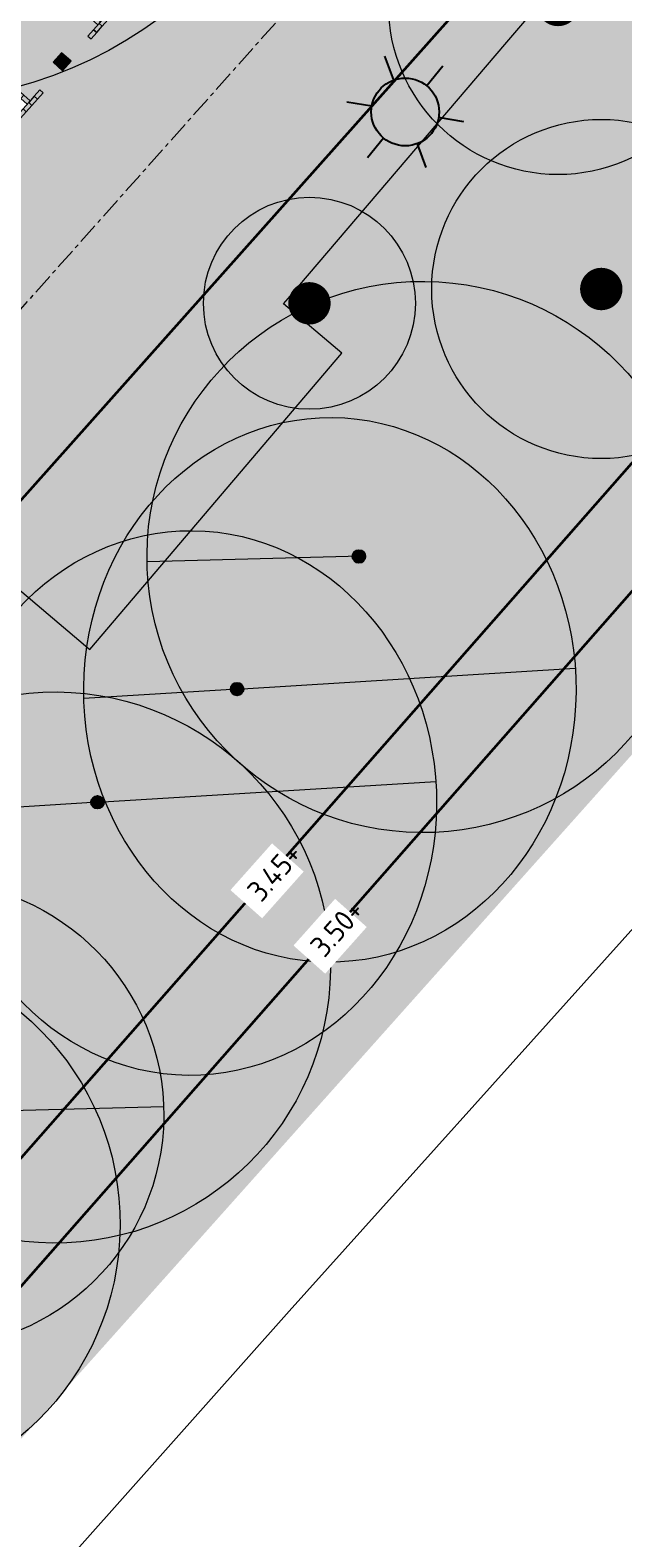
# Model space of a CAD drawing. Header units: millimetres. Extents: x 37131378 to 37737458, y 18584386 to 19114224.
# Tile 69 of 86: x 37661461 to 37675446, y 18856617 to 18892176. Entities that reach past the tile are written whole.
import ezdxf
from ezdxf.enums import TextEntityAlignment as Align

# ---------------------------------------------------------------- set-up
doc = ezdxf.new("R2010")
doc.units = ezdxf.units.MM
doc.header["$LTSCALE"] = 50
doc.header["$PDMODE"] = 35
for name, pattern in [('AM-AS', [16, 10, -2, 2, -2]), ('DASHED2', [0.375, 0.25, -0.125]), ('VH-OPSLUITBAND_100X200', [16, 8, -2, 4, -2]), ('VH-TROTTOIRBAND_180-200', [20, 10, -2, 2, -2, 2, -2])]:
    doc.linetypes.add(name, pattern=pattern)
for name, color, linetype, lineweight in [('Benaderbaarheid boom Bovengrands + 1m', 7, 'Continuous', 5), ('Benaderbaarheid boom Bovengrands + 1m meting', 7, 'Continuous', 5), ('N-WE-OG-HOOGTELIJN-G', 7, 'DASHED2', 20), ('N-WE-VH-KANTOPSLUITING_OPSLUITBAND_100X200-G', 150, 'VH-OPSLUITBAND_100X200', 35), ('N-WE-VH-KANTOPSLUITING_TROTTOIRBAND_180 200-G', 210, 'VH-TROTTOIRBAND_180-200', 35), ('N-WE-VK-MARKERING PARKEERVAKKEN-WIT-V', 255, 'DASHED2', 0), ('N01-WE-IE-MEUBILAIR_WEGMEUBILAIR-S', 7, 'Continuous', 25), ('N02-WE-AM-AS_WEG_HOOFDRIJBAAN_RECHT-G', 50, 'AM-AS', 18), ('pand', 7, 'Continuous', 0), ('X-XX-AL-LICHTMASTEN-PRESENTATIETEKENING', 7, 'Continuous', 25)]:
    doc.layers.add(name, color=color, linetype=linetype, lineweight=lineweight)
doc.layers.add('hatch block PP', color=252, linetype='Continuous')
for name, color, linetype, lineweight, true_color in [('N-GV-BOMEN DERDE SOORT DIAMETER 5M-S', 7, 'Continuous', 18, 0xff870f), ('N-GV-BOMEN EERSTE SOORT DIAMETER 20M-S', 7, 'Continuous', 18, 0x4f9e00), ('N-GV-BOMEN TWEEDE SOORT DIAMETER 8M-S', 7, 'Continuous', 18, 0x0a47ff), ('N-WE-OG-Parkeer-SBS-DF-Paviona-V', 7, 'Continuous', 0, 0xa95a47), ('N-WE-OG-RIJBAA-SBS-KF-PAVIONA-V', 7, 'Continuous', 0, 0x8c4b3b), ('N-WE-OG-TROTTOIR-SBS-DF-PAVIONA-V', 7, 'Continuous', 0, 0xbc7967), ('N01-WE-GR-GRAS_GAZON-V', 7, 'Continuous', 18, 0xc5d986)]:
    doc.layers.add(name, color=color, linetype=linetype, lineweight=lineweight, true_color=true_color)
doc.styles.add('NLCS-ISO', font='txt')
doc.styles.add('NLCS-ISO-M200-T18', font='txt', dxfattribs={"height": 0.36})
doc.styles.add('NLCS-ISO-M200-T25', font='txt', dxfattribs={"height": 0.5})
doc.dimstyles.new('NLCS-M200-T25-PIJL_L2_H1', dxfattribs={"dimscale": 0.2, "dimtxt": 2.5, "dimasz": 2.5, "dimexe": 2, "dimexo": 2, "dimgap": 0.7, "dimtad": 1, "dimzin": 0, "dimdsep": 46, "dimtxsty": 'NLCS-ISO-M200-T25', "dimcen": 0, "dimdle": 2, "dimclrd": 256, "dimclre": 256, "dimclrt": 256, "dimadec": 1, "dimazin": 0, "dimtfac": 1, "dimtdec": 3, "dimtofl": 0, "dimtmove": 0, "dimatfit": 3, "dimfxl": 2, "dimfxlon": 1, "dimtfillclr": 256, "dimtolj": 1, "dimtzin": 0, "dimlwd": -1, "dimlwe": -1, "dimarcsym": 0})

# ---------------------------------------------------------------- blocks, each defined once
blk = doc.blocks.new('markering parkeervakken')
at = {"layer": 'N-WE-VK-MARKERING PARKEERVAKKEN-WIT-V'}
h = blk.add_hatch(color=0, dxfattribs=at)
h.dxf.hatch_style = 1
h.paths.add_polyline_path([(-0.4130519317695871, -0.09999999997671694), (-0.2130519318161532, -0.09999999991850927), (-0.2130519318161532, 5.820766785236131e-11), (-0.4130519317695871, 8.731149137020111e-11)])
h.paths.add_polyline_path([(-0.01305193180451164, -0.0999999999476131), (-0.0130519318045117, 6.938893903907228e-18), (-0.2130519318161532, 5.82076539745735e-11), (-0.2130519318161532, -0.09999999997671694)])
h.paths.add_polyline_path([(0.1869480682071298, -0.1000000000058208), (0.1869480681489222, -5.820766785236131e-11), (-0.0130519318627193, 0), (-0.0130519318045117, -0.1000000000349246)])
h.paths.add_polyline_path([(0.3869480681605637, -0.0999999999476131), (0.3869480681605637, 0), (0.1869480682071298, 5.82076539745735e-11), (0.1869480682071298, -0.09999999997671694)])
h.paths.add_polyline_path([(0.03694806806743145, -0.09999999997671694), (-0.06305193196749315, -0.09999999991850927), (-0.06305193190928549, -0.2999999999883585), (0.03694806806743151, -0.2999999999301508)])
h.paths.add_polyline_path([(0.03694806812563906, -0.3000000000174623), (-0.06305193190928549, -0.2999999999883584), (-0.06305193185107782, -0.5000000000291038), (0.03694806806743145, -0.5)])
at = {"layer": 'N-WE-VK-MARKERING PARKEERVAKKEN-WIT-V', "color": 0}
for points in [[(-0.4130519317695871, -0.09999999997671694), (-0.4130519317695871, 8.731149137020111e-11), (-0.2130519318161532, 5.820766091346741e-11), (-0.2130519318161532, -0.09999999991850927)], [(-0.2130519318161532, -0.09999999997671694), (-0.2130519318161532, 5.820766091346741e-11), (-0.0130519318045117, 0), (-0.0130519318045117, -0.0999999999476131)], [(-0.0130519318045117, -0.1000000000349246), (-0.01305193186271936, 0), (0.1869480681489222, -5.820766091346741e-11), (0.1869480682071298, -0.1000000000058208)], [(0.1869480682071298, -0.09999999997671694), (0.1869480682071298, 5.820766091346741e-11), (0.3869480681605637, 0), (0.3869480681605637, -0.0999999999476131)], [(-0.06305193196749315, -0.09999999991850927), (0.03694806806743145, -0.09999999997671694), (0.03694806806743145, -0.2999999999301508), (-0.06305193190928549, -0.2999999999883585)], [(-0.06305193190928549, -0.2999999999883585), (0.03694806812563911, -0.3000000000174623), (0.03694806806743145, -0.5), (-0.06305193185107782, -0.5000000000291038)]]:
    blk.add_lwpolyline(points, close=True, dxfattribs=at)
blk = doc.blocks.new('SIE-WEG_PARKEERTEGEL')
at = {"layer": 'hatch block PP'}
h = blk.add_hatch(dxfattribs=at)
h.set_pattern_fill('ANGLE', color=256)
h.set_pattern_definition([(0, (0, 0), (0, 6.985), [5.08, -1.905]), (90, (0, 0), (-6.985, 4.277078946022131e-16), [5.08, -1.905])])
h.paths.add_polyline_path([(-0.1500000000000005, -0.1500000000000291), (0.1499999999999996, -0.1500000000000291), (0.1499999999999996, 0.15), (-0.1500000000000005, 0.15)])
h = blk.add_hatch(color=256, dxfattribs=at)
h.dxf.hatch_style = 1
h.paths.add_polyline_path([(-0.1500000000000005, 0.15), (0.1499999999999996, 0.15), (0.1499999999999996, -0.1500000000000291), (-0.1500000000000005, -0.1500000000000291)])
at = {"color": 7, "linetype": 'Continuous', "lineweight": 0, "flags": 128}
blk.add_lwpolyline([(-0.1500000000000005, -0.1500000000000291), (0.1499999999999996, -0.1500000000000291), (0.1499999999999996, 0.15), (-0.1500000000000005, 0.15)], close=True, dxfattribs=at)
at = {"style": 'NLCS-ISO'}
blk.add_text('P', height=0.2, dxfattribs=at).set_placement((-7.649038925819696e-06, 0), align=Align.MIDDLE_CENTER)
blk = doc.blocks.new('BOOM EERSTE SOORT')
at = {"layer": 'N-GV-BOMEN EERSTE SOORT DIAMETER 20M-S', "const_width": 0.5}
blk.add_lwpolyline([(-0.1866898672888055, -0.1662735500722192, 1), (0.1866898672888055, 0.1662735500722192, 1)], format="xyb", close=True, dxfattribs=at)
at = {"layer": 'N-GV-BOMEN EERSTE SOORT DIAMETER 20M-S'}
blk.add_circle((2.91038304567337e-11, 0), 10, dxfattribs=at)
blk = doc.blocks.new('boom derde 200rt')
at = {"layer": 'N-GV-BOMEN DERDE SOORT DIAMETER 5M-S', "const_width": 0.5}
blk.add_lwpolyline([(-0.1866898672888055, -0.1662735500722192, 1), (0.1866898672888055, 0.1662735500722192, 1)], format="xyb", close=True, dxfattribs=at)
at = {"layer": 'N-GV-BOMEN DERDE SOORT DIAMETER 5M-S'}
blk.add_circle((0, 0), 2.5, dxfattribs=at)
blk = doc.blocks.new('boom 2e soort')
at = {"layer": 'N-GV-BOMEN TWEEDE SOORT DIAMETER 8M-S', "const_width": 0.5}
blk.add_lwpolyline([(-0.1866898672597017, -0.1662735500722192, 1), (0.1866898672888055, 0.1662735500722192, 1)], format="xyb", close=True, dxfattribs=at)
at = {"layer": 'N-GV-BOMEN TWEEDE SOORT DIAMETER 8M-S'}
blk.add_circle((-2.91038304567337e-11, 0), 4, dxfattribs=at)
blk = doc.blocks.new('*D1123')
at = {"layer": 'Benaderbaarheid boom Bovengrands + 1m meting', "transparency": 16777216}
for p, q in [((37666343.19273261, 18876634.36964059), (37674324.62338843, 18877125.97226635)), ((37674325.09785915, 18877126.40213166), (37674325.09785198, 18877126.40224816)), ((37666342.66909285, 18876634.73806101), (37666342.66908764, 18876634.7381456))]:
    blk.add_line(p, q, dxfattribs=at)
for points in [[(37674324.61826537, 18877126.05544207), (37674324.6285115, 18877125.88909064), (37674325.12244269, 18877126.00300475)], [(37666343.18760955, 18876634.4528163), (37666343.19785567, 18876634.28646488), (37666342.69367836, 18876634.33890219)]]:
    blk.add_solid(points, dxfattribs=at)
at = {"layer": 'Defpoints', "color": 0, "transparency": 16777216}
for p in [(37674325.12244292, 18877126.00300095, 2741.683958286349), (37674325.12244269, 18877126.00300475), (37666342.69367859, 18876634.3388984, 3776)]:
    blk.add_point(p, dxfattribs=at)
at = {"layer": 'Benaderbaarheid boom Bovengrands + 1m meting', "transparency": 16777216, "insert": (37670333.88408457, 18876880.56021579), "char_height": 0.5, "attachment_point": 5, "rotation": 3.524583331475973, "style": 'NLCS-ISO-M200-T25'}
blk.add_mtext('\\A1;7997.56', dxfattribs=at)
blk = doc.blocks.new('*D1131')
at = {"layer": 'Benaderbaarheid boom Bovengrands + 1m meting', "transparency": 16777216}
for p, q in [((37663051.36777422, 18873964.80461624), (37671032.79843768, 18874456.407242)), ((37671033.32207548, 18874456.03885348), (37671033.32208265, 18874456.03873699)), ((37663050.89330547, 18873964.37471902), (37663050.89331068, 18873964.37463444))]:
    blk.add_line(p, q, dxfattribs=at)
for points in [[(37671032.79331461, 18874456.4904177), (37671032.80356075, 18874456.32406629), (37671033.29749194, 18874456.43798039)], [(37663051.36265115, 18873964.88779195), (37663051.37289728, 18873964.72144053), (37663050.86871997, 18873964.77387784)]]:
    blk.add_solid(points, dxfattribs=at)
at = {"layer": 'Defpoints', "color": 0, "transparency": 16777216}
for p in [(37671033.29749176, 18874456.43798325, 2741.683958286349), (37671033.29749193, 18874456.43798039), (37663050.86871979, 18873964.77388071, 3776)]:
    blk.add_point(p, dxfattribs=at)
at = {"layer": 'Benaderbaarheid boom Bovengrands + 1m meting', "transparency": 16777216, "insert": (37667042.05913, 18874210.99519144), "char_height": 0.5, "attachment_point": 5, "rotation": 3.524583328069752, "style": 'NLCS-ISO-M200-T25'}
blk.add_mtext('\\A1;7997.56', dxfattribs=at)
blk = doc.blocks.new('*D1171')
at = {"layer": 'Benaderbaarheid boom Bovengrands + 1m meting', "transparency": 16777216}
for p, q in [((37657613.6936787, 18866608.33889405), (37657613.70406307, 18866607.93902887)), ((37657614.19351017, 18866608.35187452), (37664609.73768572, 18866790.02393834)), ((37664610.23751719, 18866790.0369188), (37664610.24790157, 18866789.63705362))]:
    blk.add_line(p, q, dxfattribs=at)
for points in [[(37657614.19134676, 18866608.43517976), (37657614.19567358, 18866608.26856927), (37657613.6936787, 18866608.33889405)], [(37664609.73552231, 18866790.10724358), (37664609.73984913, 18866789.94063309), (37664610.23751719, 18866790.0369188)]]:
    blk.add_solid(points, dxfattribs=at)
at = {"layer": 'Defpoints', "color": 0, "transparency": 16777216}
for p in [(37657613.69367859, 18866608.33889841), (37664610.23751708, 18866790.03692316), (37664610.2375172, 18866790.0369188)]:
    blk.add_point(p, dxfattribs=at)
at = {"layer": 'Benaderbaarheid boom Bovengrands + 1m meting', "transparency": 16777216, "insert": (37661111.95547318, 18866699.57777498), "char_height": 0.5, "attachment_point": 5, "rotation": 1.4876188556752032, "style": 'NLCS-ISO-M200-T25'}
blk.add_mtext('\\A1;6998.90', dxfattribs=at)
blk = doc.blocks.new('*D1135')
at = {"layer": 'Benaderbaarheid boom Bovengrands + 1m meting', "transparency": 16777216}
for p, q in [((37669260.04159577, 18879772.2148947), (37664221.50868605, 18879637.78251666)), ((37669260.55208645, 18879771.82837268), (37669260.53074936, 18879772.62808808)), ((37664221.01906097, 18879637.38699481), (37664221.01953246, 18879637.36932328))]:
    blk.add_line(p, q, dxfattribs=at)
for points in [[(37669260.03937316, 18879772.29819839), (37669260.04381838, 18879772.13159101), (37669260.5414179, 18879772.22823038)], [(37664221.50646344, 18879637.86582035), (37664221.51090866, 18879637.69921298), (37664221.00886392, 18879637.76918098)]]:
    blk.add_solid(points, dxfattribs=at)
at = {"layer": 'Defpoints', "color": 0, "transparency": 16777216}
for p in [(37664218.69863768, 18879724.35658715, 3937), (37664221.00886392, 18879637.76918098), (37669261.77261992, 18879726.08271097)]:
    blk.add_point(p, dxfattribs=at)
at = {"layer": 'Benaderbaarheid boom Bovengrands + 1m meting', "transparency": 16777216, "insert": (37666740.76473907, 18879705.38856694), "char_height": 0.5, "attachment_point": 5, "rotation": 1.528337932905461, "style": 'NLCS-ISO-M200-T25'}
blk.add_mtext('\\A1;5.00', dxfattribs=at)
blk = doc.blocks.new('*D1136')
at = {"layer": 'Benaderbaarheid boom Bovengrands + 1m meting', "transparency": 16777216}
for p, q in [((37666342.1946246, 18876634.30815564), (37662726.94206066, 18876411.63283417)), ((37666342.71826436, 18876633.93973522), (37666342.71826957, 18876633.93965063)), ((37662726.41931163, 18876411.98679299), (37662726.41841568, 18876412.00133917))]:
    blk.add_line(p, q, dxfattribs=at)
for points in [[(37666342.18950153, 18876634.39133135), (37666342.19974767, 18876634.22497993), (37666342.69367886, 18876634.33889404)], [(37662726.93693759, 18876411.71600987), (37662726.94718373, 18876411.54965845), (37662726.4430064, 18876411.60209577)]]:
    blk.add_solid(points, dxfattribs=at)
at = {"layer": 'Defpoints', "color": 0, "transparency": 16777216}
for p in [(37666342.69367859, 18876634.3388984, 3776), (37662726.4430064, 18876411.60209577), (37662729.48943205, 18876362.14175104, 2741.683958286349)]:
    blk.add_point(p, dxfattribs=at)
at = {"layer": 'Benaderbaarheid boom Bovengrands + 1m meting', "transparency": 16777216, "insert": (37664534.54436667, 18876523.35975722), "char_height": 0.5, "attachment_point": 5, "rotation": 3.5245832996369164, "style": 'NLCS-ISO-M200-T25'}
blk.add_mtext('\\A1;4.00', dxfattribs=at)
blk = doc.blocks.new('*D1144')
at = {"layer": 'Benaderbaarheid boom Bovengrands + 1m meting', "transparency": 16777216}
for p, q in [((37659434.59435281, 18873742.42177575), (37659434.59345686, 18873742.43632194)), ((37663050.36966576, 18873964.74313841), (37659435.11710183, 18873742.06781694)), ((37663050.89330553, 18873964.37471799), (37663050.89331073, 18873964.3746334))]:
    blk.add_line(p, q, dxfattribs=at)
for points in [[(37659435.11197877, 18873742.15099264), (37659435.1222249, 18873741.98464122), (37659434.61804758, 18873742.03707854)], [(37663050.3645427, 18873964.82631412), (37663050.37478884, 18873964.6599627), (37663050.86872002, 18873964.77387681)]]:
    blk.add_solid(points, dxfattribs=at)
at = {"layer": 'Defpoints', "color": 0, "transparency": 16777216}
for p in [(37659434.61804757, 18873742.03707853), (37659437.66447326, 18873692.57673333, 2741.683958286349), (37663050.86871978, 18873964.7738807, 3776)]:
    blk.add_point(p, dxfattribs=at)
at = {"layer": 'Benaderbaarheid boom Bovengrands + 1m meting', "transparency": 16777216, "insert": (37661242.71940784, 18873853.79473999), "char_height": 0.5, "attachment_point": 5, "rotation": 3.5245832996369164, "style": 'NLCS-ISO-M200-T25'}
blk.add_mtext('\\A1;4.00', dxfattribs=at)
blk = doc.blocks.new('LICHTMAST NIEUW EN BESTAAND PRESENTATIE')
at = {"layer": 'X-XX-AL-LICHTMASTEN-PRESENTATIETEKENING', "true_color": 0xffff47}
h = blk.add_hatch(color=51, dxfattribs=at)
h.dxf.hatch_style = 1
edge = h.paths.add_edge_path()
edge.add_arc((0, 0), 0.4, 0, 360)
at = {"layer": 'X-XX-AL-LICHTMASTEN-PRESENTATIETEKENING'}
for p, q in [((0, 0.4000000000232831), (0, 0.7000000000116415)), ((-0.6059999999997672, 0.3499999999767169), (-0.3459999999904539, 0.2000000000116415)), ((0.3460000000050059, 0.2000000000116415), (0.6059999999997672, 0.3499999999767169)), ((-0.6059999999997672, -0.3499999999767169), (-0.3459999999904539, -0.2000000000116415)), ((0.3460000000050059, -0.2000000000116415), (0.6059999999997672, -0.3499999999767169)), ((0, -0.7000000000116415), (0, -0.4000000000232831))]:
    blk.add_line(p, q, dxfattribs=at)
blk.add_circle((0, 0), 0.4, dxfattribs=at)

msp = doc.modelspace()

# ---------------------------------------------------------------- hatches: boundary and pattern name
at = {"ltscale": 0.1}
h = msp.add_hatch(color=256, dxfattribs=at)
edge = h.paths.add_edge_path()
edge.add_arc((37669218.69367859, 18879762.33889841), 150, 0, 360)
h = msp.add_hatch(color=256, dxfattribs=at)
edge = h.paths.add_edge_path()
edge.add_arc((37666342.69367859, 18876634.33889841), 150, 0, 360)
h = msp.add_hatch(color=256, dxfattribs=at)
edge = h.paths.add_edge_path()
edge.add_arc((37663050.86871979, 18873964.77388071), 150, 0, 360)
at = {"layer": 'N-WE-OG-Parkeer-SBS-DF-Paviona-V', "lineweight": 18, "ltscale": 1.5}
h = msp.add_hatch(color=256, dxfattribs=at)
h.dxf.hatch_style = 1
h.paths.add_polyline_path([(37661128.14675781, 18890735.6454265), (37661161.40434906, 18890772.98605417), (37661310.75520965, 18890639.96604799), (37661460.10606262, 18890506.94604181), (37661559.87106201, 18890618.95918535), (37661692.89107391, 18890768.31003831), (37661767.57109711, 18890701.79593728), (37662228.1842334, 18891218.96661447), (37662002.88511536, 18891419.20931505), (37662202.18137237, 18891643.44356798), (37662427.71259949, 18891442.99457429), (37662898.2312381, 18891971.28703569), (37662823.54654571, 18892037.80529092), (37662956.56654999, 18892187.1561458), (37663056.33156464, 18892299.16928743), (37662906.98070404, 18892432.18929552), (37662757.62985107, 18892565.2093017), (37662790.88225433, 18892602.5440986), (37659803.85824463, 18895262.90854906), (37659770.6064212, 18895225.57323144), (37659621.25349304, 18895358.59090684), (37659471.90055725, 18895491.60857843), (37659372.13730499, 18895379.5938804), (37659239.11962768, 18895230.24094842), (37659164.4338977, 18895296.75803636), (37658033.77374908, 18894027.26693986), (37658108.45482513, 18893960.75400423), (37657975.43714783, 18893811.40107225), (37657875.67389557, 18893699.38637231), (37658025.02682373, 18893566.36869882), (37658174.37975952, 18893433.35102533), (37658141.12274811, 18893396.00987695)])
at = {"layer": 'N-WE-OG-RIJBAA-SBS-KF-PAVIONA-V', "lineweight": 18, "ltscale": 1.5}
h = msp.add_hatch(color=256, dxfattribs=at)
h.dxf.hatch_style = 1
h.paths.add_polyline_path([(37671384.34782287, 18892478.11435769), (37666894.50787994, 18896458.25657724), (37643211.44290802, 18869867.20674776), (37647691.79234955, 18865876.77178262)])
at = {"layer": 'N-WE-OG-TROTTOIR-SBS-DF-PAVIONA-V', "lineweight": 18, "ltscale": 1.5}
h = msp.add_hatch(color=256, dxfattribs=at)
h.dxf.hatch_style = 1
edge = h.paths.add_edge_path()
edge.add_line((37684362.46929809, 18888840.33096193), (37686389.49144285, 18887102.01296549))
edge.add_line((37686389.49143097, 18887102.01296495), (37689381.69367148, 18890431.33889895))
edge.add_line((37689381.69367859, 18890431.33889841), (37691056.69367852, 18888999.33889838))
edge.add_line((37691056.69367859, 18888999.33889841), (37691512.91080977, 18888604.22916967))
edge.add_line((37691512.91080353, 18888604.22917055), (37691515.69367236, 18888607.33889929))
edge.add_line((37691515.69367096, 18888607.33890031), (37695022.5024441, 18892827.0536214))
edge.add_line((37695022.50245544, 18892827.05362009), (37691052.34342257, 18896338.2358972))
edge.add_line((37691052.34341308, 18896338.23589776), (37688409.67793489, 18893376.96360057))
edge.add_arc((37683933.05499908, 18897371.94133447), 5999.999999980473, 239.1301619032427, 318.25399673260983, ccw=False)
edge.add_line((37680854.51815674, 18892221.9305694), (37680763.17718937, 18891926.98408693))
edge.add_line((37680763.17719147, 18891926.98408578), (37682844.16185978, 18890142.38932498))
edge.add_line((37682844.16185638, 18890142.38932489), (37646936.79073663, 18849305.81685434))
edge.add_line((37646936.79073974, 18849305.81685518), (37648429.88622553, 18847975.08556042))
edge.add_line((37648429.88622162, 18847975.08556055), (37684362.46928993, 18888840.33096194))
at = {"layer": 'N01-WE-GR-GRAS_GAZON-V'}
h = msp.add_hatch(color=256, dxfattribs=at)
h.dxf.hatch_style = 1
edge = h.paths.add_edge_path()
edge.add_line((37644042.07421753, 18857717.99121355), (37642023.33136668, 18859515.51390061))
edge.add_line((37642023.33136627, 18859515.51390146), (37639194.10167702, 18856340.49107062))
edge.add_line((37639194.10167572, 18856340.49106859), (37639567.6241663, 18856008.10432246))
edge.add_line((37639567.62416717, 18856008.10432504), (37639500.89083325, 18855933.11216176))
edge.add_line((37639500.8908374, 18855933.11216043), (37646936.7907391, 18849305.81685477))
edge.add_line((37646936.79073974, 18849305.81685518), (37682844.16185951, 18890142.38932573))
edge.add_line((37682844.16185638, 18890142.38932489), (37680763.17718805, 18891926.98408569))
edge.add_line((37680763.17719147, 18891926.98408578), (37680861.39343023, 18892217.82694148))
edge.add_arc((37684002.91087219, 18897476.25677942), 6125.374779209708, 227.3315857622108, 239.14484958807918, ccw=False)
edge.add_arc((37675864.35043976, 18888485.40906785), 6002.433041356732, 48.37589673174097, 138.2865539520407)
edge.add_line((37671383.64193603, 18892479.46135972), (37653437.08627648, 18872331.42653793))
edge.add_line((37653437.0862796, 18872331.42654108), (37655455.69470426, 18870533.6943622))
edge.add_line((37655455.69470093, 18870533.69435953), (37644042.07421801, 18857717.99121232))
h = msp.add_hatch(color=256, dxfattribs=at)
h.dxf.hatch_style = 1
h.paths.add_polyline_path([(37686389.49143097, 18887102.01296495), (37684362.46929809, 18888840.33096193), (37648429.88622162, 18847975.08556055), (37652161.30230591, 18844649.43612932), (37652527.1700885, 18845059.0820968), (37650476.12124512, 18846890.9387195)])

# ---------------------------------------------------------------- linework, layer by layer
at = {"ltscale": 0.1}
for centre in [(37669218.69367859, 18879762.33889841, 3937), (37666342.69367859, 18876634.33889841, 3776), (37663050.86871979, 18873964.77388071, 3611)]:
    msp.add_circle(centre, 150, dxfattribs=at)
for centre in [(37669218.69367859, 18879762.33889841, 3937), (37666342.69367859, 18876634.33889841, 3776), (37663050.86871979, 18873964.77388071, 3611)]:
    msp.add_circle(centre, 44.99999999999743)
at = {"layer": 'Benaderbaarheid boom Bovengrands + 1m'}
for centre, major_axis, ratio in [((37670718.64636108, 18879750.42479204, 3937), (51.62779352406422, 6499.794963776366), 0.9999999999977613), ((37668533.97209808, 18876616.93360017, 2741.683958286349), (51.01765287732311, 6422.979951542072), 0.9043262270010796), ((37665242.14713928, 18873947.36858056, 2741.683958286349), (51.01765287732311, 6422.979951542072), 0.9043262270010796), ((37662044.6121051, 18870068.52312921), (51.62779352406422, 6499.794963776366), 0.9999999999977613), ((37659113.64636108, 18866596.42479204), (5499.826507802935, -43.68505609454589), 1), ((37657084.64636108, 18864018.42479204), (51.62779352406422, 6499.794963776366), 0.9999999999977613)]:
    msp.add_ellipse(centre, major_axis=major_axis, ratio=ratio, dxfattribs=at)
at = {"layer": 'N-WE-VH-KANTOPSLUITING_OPSLUITBAND_100X200-G', "color": 0, "linetype": 'ByBlock'}
for p, q in [((37646936.79073974, 18849305.81685518), (37682844.16185638, 18890142.38932489)), ((37648429.88622162, 18847975.08556055), (37684362.46929809, 18888840.33096193))]:
    msp.add_line(p, q, dxfattribs=at)
at = {"layer": 'N-WE-VH-KANTOPSLUITING_TROTTOIRBAND_180 200-G', "color": 0, "linetype": 'ByBlock'}
msp.add_line((37653768.59438965, 18872705.66046403), (37671384.65725586, 18892478.46178888), dxfattribs=at)
at = {"layer": 'N02-WE-AM-AS_WEG_HOOFDRIJBAAN_RECHT-G', "color": 255}
msp.add_lwpolyline([(37675228.75139496, 18901304.09288286), (37617214.24409363, 18836177.07735322)], dxfattribs=at)
at = {"layer": 'pand', "color": 1, "flags": 128}
msp.add_lwpolyline([(37667546.69367859, 18885846.33889459), (37672707.69367859, 18891890.33889459), (37674630.69367859, 18894142.33889459), (37679921.69367859, 18900338.33889459), (37671195.69367859, 18907761.33889459), (37671045.69367859, 18907889.33889459), (37664862.69367859, 18913148.33889841), (37656343.69367859, 18920395.33889459), (37656156.69367859, 18920554.33889841), (37650626.69367859, 18914059.33889459), (37643694.69367859, 18905919.33889459), (37645993.69367859, 18903964.33889841), (37642374.69367859, 18899710.33889459), (37641209.69367859, 18898341.33889841), (37640019.69367859, 18896942.33889841), (37662870.69367859, 18877571.33889459), (37668811.69367859, 18884556.33889841), (37667440.69367859, 18885722.33889459), (37667546.69367859, 18885846.33889459)], close=True, dxfattribs=at)

# ---------------------------------------------------------------- block references
at = {"layer": 'N-GV-BOMEN DERDE SOORT DIAMETER 5M-S', "xscale": 999.9999999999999, "yscale": 999.9999999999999, "zscale": 999.9999999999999, "rotation": 318.3104474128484}
msp.add_blockref('boom derde 200rt', (37668051.07420227, 18885733.69093393), dxfattribs=at)
at = {"layer": 'N-GV-BOMEN EERSTE SOORT DIAMETER 20M-S', "xscale": 999.9999999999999, "yscale": 999.9999999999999, "zscale": 999.9999999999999, "rotation": 318.3104474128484}
msp.add_blockref('BOOM EERSTE SOORT', (37658553.18691131, 18900491.58112596), dxfattribs=at)
at = {"layer": 'N-GV-BOMEN TWEEDE SOORT DIAMETER 8M-S', "xscale": 999.9999999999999, "yscale": 999.9999999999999, "zscale": 999.9999999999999, "rotation": 318.3104474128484}
for p in [(37673917.03876373, 18892769.97926782), (37674937.42808411, 18886071.29106592)]:
    msp.add_blockref('boom 2e soort', p, dxfattribs=at)
at = {"layer": 'N-WE-VK-MARKERING PARKEERVAKKEN-WIT-V', "color": 7, "xscale": -1000, "yscale": 1000, "zscale": 1000, "rotation": 228.3099999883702}
for p in [(37663172.9428241, 18892279.74358438), (37661510.20732757, 18890412.84491037)]:
    msp.add_blockref('markering parkeervakken', p, dxfattribs=at)
at = {"layer": 'N01-WE-IE-MEUBILAIR_WEGMEUBILAIR-S', "xscale": 999.9999999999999, "yscale": 999.9999999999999, "zscale": 999.9999999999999, "rotation": 228.3697546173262}
msp.add_blockref('SIE-WEG_PARKEERTEGEL', (37662214.65036651, 18891431.67830919), dxfattribs=at)
at = {"layer": 'X-XX-AL-LICHTMASTEN-PRESENTATIETEKENING', "xscale": 2000, "yscale": 2000, "zscale": 2000, "rotation": 200.4334781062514}
msp.add_blockref('LICHTMAST NIEUW EN BESTAAND PRESENTATIE', (37670310.26136658, 18890247.52623628), dxfattribs=at)

# ---------------------------------------------------------------- dimensions: what is measured, and where the dimension line sits
at = {"layer": 'Benaderbaarheid boom Bovengrands + 1m meting'}
for base, p1, p2, angle, text, picture, middle in [((37664221.00886392, 18879637.76918098), (37669261.77261993, 18879726.08271097), (37664218.69863769, 18879724.35658716, 3937), 181.5283379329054, '5.00', '*D1135', (37666740.76473907, 18879705.38856694)), ((37662726.4430064, 18876411.60209577), (37666342.69367859, 18876634.33889841, 3776), (37662729.48943207, 18876362.14175104, 2741.683958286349), 183.5245832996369, '4.00', '*D1136', (37664534.54436667, 18876523.35975722)), ((37659434.61804757, 18873742.03707853), (37663050.86871979, 18873964.77388071, 3776), (37659437.66447327, 18873692.57673334, 2741.683958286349), 183.5245832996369, '4.00', '*D1144', (37661242.71940784, 18873853.79473999))]:
    dim = msp.add_linear_dim(base=base, p1=p1, p2=p2, angle=angle, text=text, dimstyle='NLCS-M200-T25-PIJL_L2_H1', override={"dimtmove": 1}, dxfattribs=at)
    dim.commit()
    dim.dimension.update_dxf_attribs({"geometry": picture, "text_midpoint": middle})
for p1, p2, distance, picture, middle in [((37666342.69367859, 18876634.33889841, 3776), (37674325.12244293, 18877126.00300096, 2741.683958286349), 3.7961113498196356e-06, '*D1123', (37670333.88408457, 18876880.56021579)), ((37663050.86871979, 18873964.77388071, 3776), (37671033.29749176, 18874456.43798326, 2741.683958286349), -2.8735826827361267e-06, '*D1131', (37667042.05913, 18874210.99519144)), ((37657613.69367859, 18866608.33889841), (37664610.23751709, 18866790.03692316), -4.360021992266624e-06, '*D1171', (37661111.95547318, 18866699.57777498))]:
    dim = msp.add_aligned_dim(p1=p1, p2=p2, distance=distance, dimstyle='NLCS-M200-T25-PIJL_L2_H1', dxfattribs=at)
    dim.commit()
    dim.dimension.update_dxf_attribs({"geometry": picture, "text_midpoint": middle})

# ---------------------------------------------------------------- next in the draw order: texts
at = {"layer": 'N-WE-OG-HOOGTELIJN-G', "ltscale": 10, "insert": (37668028.7553241, 18870606.9932792), "char_height": 500, "attachment_point": 1, "rotation": 48.30566351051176, "style": 'NLCS-ISO-M200-T18', "bg_fill": 3, "box_fill_scale": 1.5, "bg_fill_color": 256, "bg_fill_transparency": 0}
msp.add_mtext_dynamic_manual_height_columns('3.50+', width=974.6628278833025, gutter_width=1800, heights=[0], dxfattribs=at)

# ---------------------------------------------------------------- next in the draw order: texts
at = {"layer": 'N-WE-OG-HOOGTELIJN-G', "ltscale": 10, "insert": (37666540.71073028, 18871915.22006486), "char_height": 500, "attachment_point": 1, "rotation": 48.30566351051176, "style": 'NLCS-ISO-M200-T18', "bg_fill": 3, "box_fill_scale": 1.5, "bg_fill_color": 256, "bg_fill_transparency": 0}
msp.add_mtext_dynamic_manual_height_columns('3.45+', width=974.6628278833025, gutter_width=1800, heights=[0], dxfattribs=at)

# ---------------------------------------------------------------- next in the draw order: linework, layer by layer
at = {"layer": 'pand', "color": 1, "flags": 128}
msp.add_lwpolyline([(37724630.69367859, 18855291.33889841), (37724709.69367859, 18855379.33889459), (37702800.69367859, 18875085.33889459), (37702286.69367859, 18874558.33889841), (37696441.69367859, 18879743.33889459), (37698772.69367859, 18882267.33889459), (37692125.69367859, 18888074.33889459), (37691515.69367859, 18888607.33889459), (37675429.69367859, 18870707.33889841), (37667572.69367859, 18861963.33889459), (37659825.69367859, 18853270.33889459), (37667561.69367859, 18846375.33889459), (37676670.69367859, 18856593.33889841), (37691825.69367859, 18842980.33889459), (37703853.69367859, 18832070.33889459), (37709902.69367859, 18838830.33889841), (37724630.69367859, 18855291.33889841)], close=True, dxfattribs=at)

doc.saveas('drawing.dxf')
